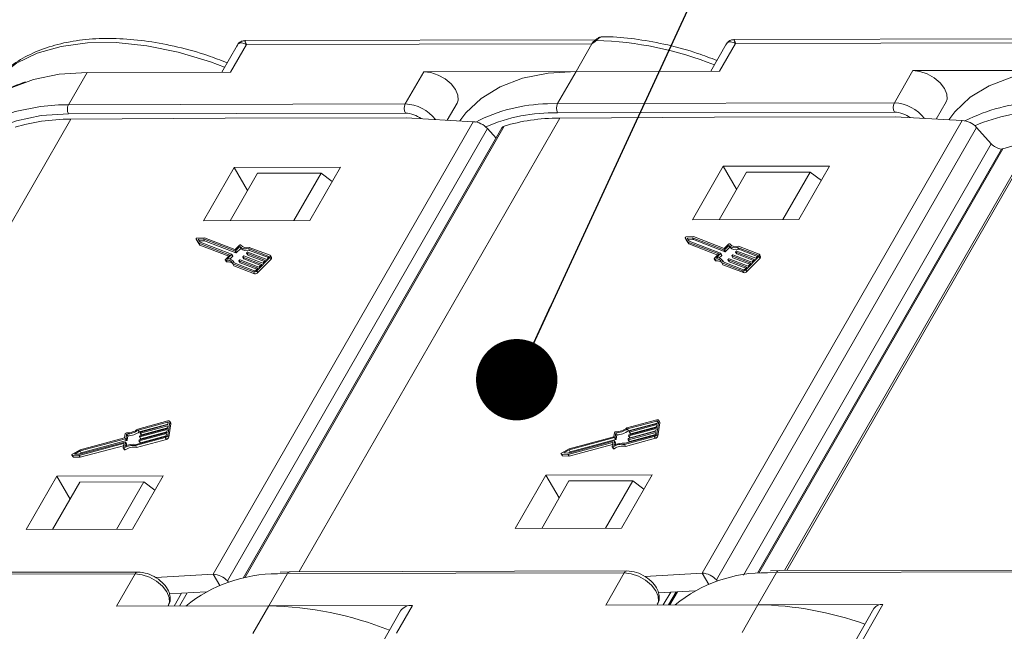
# Model space of a CAD drawing. Header units: millimetres. Extents: x 2628 to 3550, y -116 to 536.
# Tile 39 of 48: x 3162 to 3222, y 460 to 497. Entities that reach past the tile are written whole.
import ezdxf

# ---------------------------------------------------------------- set-up
doc = ezdxf.new("R2010")
doc.units = ezdxf.units.MM
doc.styles.get("Standard").update_dxf_attribs({"font": '仿宋_GB2312.ttf', "width": 0.8})
doc.dimstyles.new('ISO-25.1', dxfattribs={"dimtxt": 6, "dimasz": 5, "dimexe": 3.5, "dimexo": 0.625, "dimgap": 1.5, "dimtad": 1, "dimtoh": 1, "dimdsep": 46, "dimtxsty": 'Standard', "dimcen": 2.5, "dimadec": 0, "dimazin": 0, "dimtfac": 1, "dimtmove": 0, "dimatfit": 3, "dimfxl": 0, "dimarcsym": 0})

msp = doc.modelspace()

# ---------------------------------------------------------------- linework, layer by layer
at = {"color": 7, "linetype": 'Continuous', "lineweight": 15}
for p, q in [((3196.965, 496.205), (3175.439, 496.157)), ((3227.011, 496.271), (3205.485, 496.223)), ((3174.963, 495.867), (3174.018, 494.223)), ((3175.535, 495.923), (3174.559, 494.224)), ((3196.763, 495.97), (3175.535, 495.923)), ((3196.763, 495.97), (3195.787, 494.271)), ((3205.009, 495.934), (3204.064, 494.289)), ((3205.581, 495.989), (3204.605, 494.29)), ((3226.809, 496.036), (3205.581, 495.989)), ((3165.741, 494.204), (3174.559, 494.224)), ((3185.296, 492.268), (3186.435, 494.25)), ((3195.787, 494.271), (3186.435, 494.25)), ((3195.787, 494.271), (3194.648, 492.288)), ((3195.787, 494.271), (3204.605, 494.29)), ((3215.342, 492.334), (3216.481, 494.317)), ((3225.833, 494.337), (3216.481, 494.317)), ((3165.741, 494.204), (3164.602, 492.222)), ((3163.994, 492.208), (3164.602, 492.222)), ((3164.602, 492.222), (3185.296, 492.268)), ((3187.872, 491.269), (3188.478, 492.323)), ((3194.04, 492.275), (3194.648, 492.288)), ((3194.648, 492.288), (3215.342, 492.334)), ((3217.919, 491.335), (3218.524, 492.39)), ((3148.729, 463.456), (3164.746, 491.334)), ((3185.297, 491.702), (3164.603, 491.656)), ((3174.238, 491.395), (3164.746, 491.334)), ((3185.342, 491.419), (3174.238, 491.395)), ((3178.775, 463.523), (3194.792, 491.401)), ((3189.47, 491.174), (3185.342, 491.419)), ((3215.344, 491.769), (3194.649, 491.723)), ((3204.284, 491.461), (3194.792, 491.401)), ((3203.539, 463.432), (3219.516, 491.241)), ((3215.388, 491.486), (3204.284, 491.461)), ((3224.554, 491.367), (3208.595, 463.589)), ((3224.738, 491.452), (3208.73, 463.589)), ((3219.516, 491.241), (3215.388, 491.486)), ((3173.493, 463.366), (3189.47, 491.174)), ((3190.339, 490.762), (3174.363, 462.953)), ((3191.226, 490.791), (3175.327, 463.118)), ((3191.379, 490.905), (3175.427, 463.14)), ((3190.871, 490.172), (3190.339, 490.762)), ((3220.385, 490.828), (3204.409, 463.02)), ((3221.293, 489.822), (3220.385, 490.828)), ((3206.064, 463.316), (3221.293, 489.822)), ((3221.917, 489.496), (3206.936, 463.421)), ((3222.007, 489.517), (3207.018, 463.428)), ((3174.784, 488.37), (3172.896, 485.085)), ((3181.315, 488.384), (3174.784, 488.37)), ((3175.603, 486.957), (3174.784, 488.37)), ((3179.428, 485.099), (3181.315, 488.384)), ((3204.83, 488.436), (3202.942, 485.151)), ((3211.362, 488.451), (3204.83, 488.436)), ((3205.649, 487.024), (3204.83, 488.436)), ((3209.474, 485.166), (3211.362, 488.451)), ((3174.529, 485.088), (3176.205, 488.005)), ((3180.124, 488.014), (3176.205, 488.005)), ((3178.448, 485.097), (3180.124, 488.014)), ((3180.811, 487.506), (3180.124, 488.014)), ((3204.575, 485.155), (3206.251, 488.072)), ((3210.17, 488.08), (3206.251, 488.072)), ((3208.495, 485.164), (3210.17, 488.08)), ((3210.857, 487.573), (3210.17, 488.08)), ((3202.942, 485.151), (3209.474, 485.166)), ((3172.896, 485.085), (3179.428, 485.099)), ((3172.442, 483.966), (3172.508, 483.853)), ((3172.443, 483.965), (3172.612, 483.708)), ((3172.443, 483.965), (3172.508, 483.852)), ((3172.951, 484.048), (3172.505, 484.027)), ((3172.896, 483.975), (3172.568, 483.96)), ((3172.568, 483.96), (3172.693, 483.771)), ((3174.826, 483.232), (3172.896, 483.975)), ((3172.896, 483.975), (3172.962, 483.862)), ((3174.83, 483.325), (3172.951, 484.048)), ((3202.488, 484.032), (3202.554, 483.919)), ((3202.489, 484.031), (3202.659, 483.774)), ((3202.489, 484.031), (3202.554, 483.918)), ((3202.997, 484.114), (3202.551, 484.094)), ((3202.942, 484.041), (3202.614, 484.026)), ((3202.614, 484.026), (3202.739, 483.837)), ((3204.872, 483.299), (3202.942, 484.041)), ((3202.942, 484.041), (3203.008, 483.928)), ((3204.876, 483.392), (3202.997, 484.114)), ((3172.508, 483.853), (3172.508, 483.852)), ((3172.508, 483.852), (3172.678, 483.595)), ((3172.612, 483.708), (3174.507, 482.979)), ((3172.612, 483.708), (3172.678, 483.595)), ((3172.962, 483.862), (3172.643, 483.847)), ((3172.678, 483.595), (3174.444, 482.915)), ((3172.693, 483.771), (3174.623, 483.028)), ((3174.892, 483.119), (3172.962, 483.862)), ((3175.12, 483.506), (3174.859, 483.243)), ((3175.107, 483.582), (3174.863, 483.336)), ((3175.186, 483.393), (3174.925, 483.13)), ((3175.12, 483.506), (3175.186, 483.393)), ((3176.916, 482.898), (3175.666, 483.379)), ((3175.666, 483.379), (3175.731, 483.266)), ((3176.984, 482.966), (3175.713, 483.455)), ((3202.554, 483.919), (3202.554, 483.918)), ((3202.554, 483.918), (3202.724, 483.661)), ((3202.659, 483.774), (3204.554, 483.046)), ((3202.659, 483.774), (3202.724, 483.661)), ((3203.008, 483.928), (3202.689, 483.914)), ((3202.724, 483.661), (3204.49, 482.982)), ((3202.739, 483.837), (3204.669, 483.095)), ((3204.938, 483.186), (3203.008, 483.928)), ((3205.167, 483.573), (3204.905, 483.31)), ((3205.154, 483.648), (3204.909, 483.402)), ((3205.232, 483.46), (3204.971, 483.197)), ((3205.167, 483.573), (3205.232, 483.46)), ((3206.963, 482.965), (3205.712, 483.446)), ((3205.712, 483.446), (3205.778, 483.333)), ((3207.03, 483.033), (3205.76, 483.522)), ((3174.507, 482.979), (3174.246, 482.716)), ((3174.622, 483.005), (3174.361, 482.743)), ((3174.688, 482.892), (3174.521, 482.725)), ((3174.622, 483.005), (3174.688, 482.892)), ((3174.694, 482.911), (3174.628, 483.024)), ((3174.826, 483.232), (3174.892, 483.119)), ((3174.859, 483.243), (3174.925, 483.13)), ((3175.308, 482.861), (3175.374, 482.748)), ((3176.475, 482.41), (3175.314, 482.857)), ((3175.314, 482.857), (3175.379, 482.744)), ((3175.315, 482.88), (3175.348, 482.914)), ((3176.412, 482.347), (3175.379, 482.744)), ((3175.381, 482.925), (3176.543, 482.478)), ((3175.545, 483.099), (3175.611, 482.986)), ((3176.712, 482.648), (3175.55, 483.095)), ((3175.55, 483.095), (3175.616, 482.982)), ((3175.551, 483.118), (3175.585, 483.152)), ((3176.649, 482.585), (3175.616, 482.982)), ((3175.618, 483.163), (3176.779, 482.716)), ((3176.885, 482.823), (3175.731, 483.266)), ((3176.167, 482.012), (3176.979, 482.828)), ((3176.779, 482.716), (3176.915, 482.852)), ((3176.916, 482.898), (3176.929, 482.877)), ((3176.979, 482.828), (3177.044, 482.715)), ((3177.081, 482.828), (3177.015, 482.941)), ((3204.28, 482.745), (3204.345, 482.632)), ((3204.554, 483.046), (3204.292, 482.783)), ((3204.307, 482.734), (3204.373, 482.621)), ((3204.668, 483.072), (3204.407, 482.809)), ((3204.734, 482.959), (3204.568, 482.792)), ((3204.668, 483.072), (3204.734, 482.959)), ((3204.74, 482.978), (3204.675, 483.091)), ((3204.872, 483.299), (3204.938, 483.186)), ((3204.905, 483.31), (3204.971, 483.197)), ((3205.124, 482.709), (3205.158, 482.743)), ((3205.191, 482.754), (3206.352, 482.307)), ((3205.355, 482.928), (3205.42, 482.815)), ((3206.521, 482.477), (3205.36, 482.923)), ((3205.36, 482.923), (3205.425, 482.81)), ((3205.361, 482.947), (3205.395, 482.981)), ((3206.458, 482.413), (3205.425, 482.81)), ((3205.427, 482.991), (3206.589, 482.545)), ((3205.591, 483.166), (3205.657, 483.053)), ((3205.597, 483.185), (3205.631, 483.219)), ((3206.758, 482.715), (3205.597, 483.161)), ((3205.597, 483.161), (3205.662, 483.048)), ((3206.695, 482.651), (3205.662, 483.048)), ((3205.664, 483.229), (3206.826, 482.783)), ((3206.931, 482.889), (3205.778, 483.333)), ((3206.213, 482.078), (3207.025, 482.894)), ((3206.279, 481.965), (3207.09, 482.781)), ((3206.826, 482.783), (3206.961, 482.919)), ((3206.963, 482.965), (3206.975, 482.944)), ((3207.025, 482.894), (3207.09, 482.781)), ((3207.127, 482.895), (3207.061, 483.008)), ((3174.234, 482.678), (3174.299, 482.565)), ((3174.261, 482.668), (3174.327, 482.555)), ((3174.699, 482.435), (3175.969, 481.947)), ((3174.699, 482.435), (3174.764, 482.322)), ((3174.801, 482.49), (3174.757, 482.565)), ((3174.764, 482.322), (3176.035, 481.834)), ((3174.786, 482.496), (3176.037, 482.015)), ((3175.072, 482.623), (3175.137, 482.51)), ((3176.238, 482.172), (3175.077, 482.619)), ((3175.077, 482.619), (3175.142, 482.506)), ((3175.078, 482.642), (3175.112, 482.676)), ((3176.175, 482.109), (3175.142, 482.506)), ((3175.145, 482.687), (3176.306, 482.24)), ((3176.103, 482.036), (3176.238, 482.172)), ((3176.233, 481.899), (3177.044, 482.715)), ((3176.306, 482.24), (3176.475, 482.41)), ((3176.543, 482.478), (3176.712, 482.648)), ((3204.745, 482.502), (3206.016, 482.013)), ((3204.745, 482.502), (3204.811, 482.389)), ((3204.847, 482.557), (3204.804, 482.632)), ((3204.811, 482.389), (3206.081, 481.9)), ((3204.833, 482.562), (3206.083, 482.081)), ((3205.118, 482.69), (3205.183, 482.577)), ((3206.284, 482.239), (3205.123, 482.686)), ((3205.123, 482.686), (3205.189, 482.573)), ((3206.221, 482.175), (3205.189, 482.573)), ((3206.149, 482.103), (3206.284, 482.239)), ((3206.352, 482.307), (3206.521, 482.477)), ((3206.589, 482.545), (3206.758, 482.715)), ((3175.969, 481.947), (3176.035, 481.834)), ((3176.167, 482.012), (3176.233, 481.899)), ((3206.016, 482.013), (3206.081, 481.9)), ((3206.213, 482.078), (3206.279, 481.965)), ((3170.705, 472.783), (3168.869, 472.287)), ((3170.694, 472.715), (3168.887, 472.227)), ((3170.72, 472.591), (3168.953, 472.114)), ((3170.704, 472.49), (3169.026, 472.037)), ((3169.036, 472.105), (3170.715, 472.558)), ((3170.678, 472.32), (3170.704, 472.49)), ((3170.694, 472.715), (3170.729, 472.655)), ((3170.703, 471.904), (3170.828, 472.719)), ((3170.715, 472.558), (3170.735, 472.694)), ((3170.769, 471.791), (3170.893, 472.606)), ((3170.887, 472.645), (3170.822, 472.758)), ((3170.828, 472.719), (3170.893, 472.606)), ((3200.751, 472.85), (3198.915, 472.354)), ((3200.74, 472.782), (3198.933, 472.294)), ((3200.766, 472.658), (3198.999, 472.181)), ((3200.75, 472.557), (3199.072, 472.104)), ((3199.083, 472.172), (3200.761, 472.625)), ((3200.724, 472.387), (3200.75, 472.557)), ((3200.74, 472.782), (3200.776, 472.721)), ((3200.749, 471.971), (3200.874, 472.785)), ((3200.761, 472.625), (3200.782, 472.76)), ((3200.815, 471.858), (3200.94, 472.672)), ((3200.933, 472.712), (3200.868, 472.825)), ((3200.874, 472.785), (3200.94, 472.672)), ((3168.092, 472.004), (3168.051, 471.742)), ((3168.176, 471.978), (3168.136, 471.716)), ((3168.176, 471.978), (3168.242, 471.865)), ((3168.242, 471.865), (3168.202, 471.603)), ((3168.887, 472.227), (3168.953, 472.114)), ((3170.631, 472.015), (3168.953, 471.562)), ((3168.964, 471.63), (3170.642, 472.083)), ((3168.969, 471.81), (3168.974, 471.844)), ((3170.668, 472.253), (3168.99, 471.8)), ((3169, 471.868), (3170.678, 472.32)), ((3169.005, 472.048), (3169.011, 472.082)), ((3169.007, 472.041), (3169.072, 471.928)), ((3170.61, 471.879), (3169.019, 471.449)), ((3169.026, 472.037), (3169.092, 471.924)), ((3170.647, 472.116), (3169.055, 471.687)), ((3170.683, 472.354), (3169.092, 471.924)), ((3170.611, 471.879), (3170.631, 472.015)), ((3170.642, 472.083), (3170.668, 472.253)), ((3170.703, 471.904), (3170.769, 471.791)), ((3198.138, 472.071), (3198.098, 471.808)), ((3198.223, 472.045), (3198.182, 471.782)), ((3198.223, 472.045), (3198.288, 471.932)), ((3198.288, 471.932), (3198.248, 471.669)), ((3198.798, 471.412), (3200.605, 471.9)), ((3198.933, 472.294), (3198.999, 472.181)), ((3200.678, 472.082), (3198.999, 471.629)), ((3199.01, 471.697), (3200.688, 472.15)), ((3199.015, 471.877), (3199.02, 471.911)), ((3199.016, 471.87), (3199.082, 471.757)), ((3200.714, 472.319), (3199.036, 471.866)), ((3199.036, 471.866), (3199.101, 471.753)), ((3199.046, 471.934), (3200.724, 472.387)), ((3199.052, 472.115), (3199.057, 472.148)), ((3199.053, 472.108), (3199.118, 471.995)), ((3200.657, 471.945), (3199.065, 471.516)), ((3199.072, 472.104), (3199.138, 471.991)), ((3200.693, 472.183), (3199.101, 471.753)), ((3200.729, 472.42), (3199.138, 471.991)), ((3200.657, 471.946), (3200.678, 472.082)), ((3200.688, 472.15), (3200.714, 472.319)), ((3200.749, 471.971), (3200.815, 471.858)), ((3165.261, 470.663), (3167.976, 471.396)), ((3165.29, 470.736), (3168.079, 471.489)), ((3168.051, 471.742), (3165.313, 471.003)), ((3168.11, 471.693), (3165.321, 470.94)), ((3165.326, 470.55), (3167.978, 471.266)), ((3168.176, 471.58), (3165.387, 470.827)), ((3167.997, 471.385), (3167.959, 471.14)), ((3167.976, 471.396), (3167.994, 471.366)), ((3168.1, 471.478), (3168.06, 471.216)), ((3168.164, 471.372), (3168.099, 471.485)), ((3168.1, 471.478), (3168.165, 471.365)), ((3168.11, 471.693), (3168.176, 471.58)), ((3168.136, 471.716), (3168.202, 471.603)), ((3168.165, 471.365), (3168.149, 471.259)), ((3168.713, 471.27), (3170.549, 471.765)), ((3168.713, 471.27), (3168.778, 471.157)), ((3168.752, 471.345), (3170.559, 471.833)), ((3168.778, 471.157), (3170.614, 471.652)), ((3168.933, 471.573), (3168.938, 471.607)), ((3168.934, 471.566), (3168.999, 471.453)), ((3168.953, 471.562), (3169.019, 471.449)), ((3168.97, 471.804), (3169.036, 471.691)), ((3168.99, 471.8), (3169.055, 471.687)), ((3170.549, 471.765), (3170.614, 471.652)), ((3195.307, 470.73), (3198.022, 471.463)), ((3195.336, 470.803), (3198.125, 471.556)), ((3198.098, 471.808), (3195.359, 471.069)), ((3198.157, 471.759), (3195.367, 471.006)), ((3195.373, 470.617), (3198.025, 471.333)), ((3198.222, 471.646), (3195.433, 470.893)), ((3198.043, 471.452), (3198.005, 471.206)), ((3198.022, 471.463), (3198.04, 471.432)), ((3198.146, 471.545), (3198.106, 471.283)), ((3198.21, 471.438), (3198.145, 471.551)), ((3198.146, 471.545), (3198.211, 471.432)), ((3198.157, 471.759), (3198.222, 471.646)), ((3198.182, 471.782), (3198.248, 471.669)), ((3198.211, 471.432), (3198.195, 471.325)), ((3198.759, 471.336), (3200.595, 471.832)), ((3198.759, 471.336), (3198.824, 471.223)), ((3198.824, 471.223), (3200.66, 471.719)), ((3198.979, 471.64), (3198.984, 471.673)), ((3198.98, 471.633), (3199.045, 471.52)), ((3198.999, 471.629), (3199.065, 471.516)), ((3200.595, 471.832), (3200.66, 471.719)), ((3164.816, 470.692), (3164.882, 470.579)), ((3164.838, 470.682), (3165.261, 470.663)), ((3164.838, 470.682), (3164.903, 470.569)), ((3165.313, 471.003), (3164.847, 470.744)), ((3165.321, 470.94), (3164.979, 470.75)), ((3164.979, 470.75), (3165.29, 470.736)), ((3165.387, 470.827), (3165.228, 470.739)), ((3165.261, 470.663), (3165.326, 470.55)), ((3165.321, 470.94), (3165.387, 470.827)), ((3167.961, 471.127), (3168.027, 471.014)), ((3168.021, 471.127), (3168.086, 471.014)), ((3194.862, 470.759), (3194.928, 470.646)), ((3194.884, 470.748), (3195.307, 470.73)), ((3194.884, 470.748), (3194.949, 470.635)), ((3195.359, 471.069), (3194.893, 470.811)), ((3194.949, 470.635), (3195.373, 470.617)), ((3195.367, 471.006), (3195.025, 470.816)), ((3195.025, 470.816), (3195.336, 470.803)), ((3195.433, 470.893), (3195.275, 470.805)), ((3195.307, 470.73), (3195.373, 470.617)), ((3195.367, 471.006), (3195.433, 470.893)), ((3198.007, 471.193), (3198.073, 471.08)), ((3198.067, 471.194), (3198.132, 471.081)), ((3164.903, 470.569), (3165.326, 470.55)), ((3193.929, 469.463), (3192.042, 466.178)), ((3200.461, 469.478), (3193.929, 469.463)), ((3194.749, 468.051), (3193.929, 469.463)), ((3198.574, 466.193), (3200.461, 469.478)), ((3163.883, 469.397), (3161.996, 466.112)), ((3165.305, 469.032), (3163.629, 466.115)), ((3170.415, 469.411), (3163.883, 469.397)), ((3164.703, 467.984), (3163.883, 469.397)), ((3169.224, 469.041), (3165.305, 469.032)), ((3169.224, 469.041), (3167.548, 466.124)), ((3168.528, 466.126), (3170.415, 469.411)), ((3169.91, 468.533), (3169.224, 469.041)), ((3195.351, 469.099), (3193.675, 466.182)), ((3199.27, 469.107), (3195.351, 469.099)), ((3199.27, 469.107), (3197.594, 466.191)), ((3199.957, 468.6), (3199.27, 469.107)), ((3161.996, 466.112), (3168.528, 466.126)), ((3192.042, 466.178), (3198.574, 466.193)), ((3148.007, 463.337), (3168.701, 463.383)), ((3168.864, 463.501), (3148.17, 463.455)), ((3168.701, 463.383), (3167.562, 461.401)), ((3176.915, 461.422), (3178.053, 463.404)), ((3177.445, 463.39), (3178.053, 463.404)), ((3178.216, 463.522), (3177.615, 463.502)), ((3178.053, 463.404), (3198.748, 463.45)), ((3198.911, 463.567), (3178.216, 463.522)), ((3198.748, 463.45), (3197.609, 461.468)), ((3200.018, 463.222), (3203.539, 463.432)), ((3203.539, 463.432), (3203.938, 462.744)), ((3208.1, 463.471), (3206.961, 461.488)), ((3208.1, 463.471), (3207.555, 463.459)), ((3208.263, 463.588), (3207.727, 463.571)), ((3237.363, 463.535), (3208.1, 463.471)), ((3237.526, 463.653), (3208.263, 463.588)), ((3169.972, 463.155), (3173.493, 463.366)), ((3173.493, 463.366), (3173.892, 462.678)), ((3174.363, 462.953), (3174.434, 462.874)), ((3204.409, 463.02), (3204.48, 462.941)), ((3173.062, 462.287), (3170.796, 462.152)), ((3171.102, 461.409), (3171.555, 462.197)), ((3171.427, 461.41), (3171.891, 462.217)), ((3203.108, 462.354), (3200.842, 462.219)), ((3201.148, 461.475), (3201.601, 462.264)), ((3201.473, 461.476), (3201.937, 462.284)), ((3201.551, 461.476), (3202.018, 462.289)), ((3176.915, 461.422), (3167.562, 461.401)), ((3170.717, 461.408), (3170.744, 461.456)), ((3175.938, 459.723), (3176.915, 461.422)), ((3176.915, 461.422), (3185.732, 461.441)), ((3185.001, 461.108), (3183.865, 459.132)), ((3184.756, 459.742), (3185.732, 461.441)), ((3206.961, 461.488), (3197.609, 461.468)), ((3200.763, 461.475), (3200.791, 461.523)), ((3205.985, 459.789), (3206.961, 461.488)), ((3206.961, 461.488), (3214.637, 461.505)), ((3214.089, 461.256), (3210.184, 454.459)), ((3214.637, 461.505), (3210.733, 454.709))]:
    msp.add_line(p, q, dxfattribs=at)
at = {"color": 7, "linetype": 'Continuous', "lineweight": 15, "flags": 128}
for points in [[(3174.193, 494.528), (3173.325, 494.848), (3171.349, 495.443), (3169.408, 495.842), (3167.537, 496.038), (3165.772, 496.026), (3164.144, 495.808), (3162.683, 495.387), (3161.417, 494.771), (3160.367, 493.972)], [(3196.963, 496.184), (3196.964, 496.185), (3196.971, 496.188), (3196.979, 496.189), (3196.99, 496.188), (3197.002, 496.183), (3197.016, 496.177), (3197.031, 496.168)], [(3186.435, 494.25), (3186.863, 494.198), (3187.312, 494.043), (3187.741, 493.801), (3188.108, 493.495), (3188.379, 493.154), (3188.528, 492.809), (3188.541, 492.494), (3188.478, 492.323)], [(3188.644, 491.223), (3189.013, 491.718), (3189.954, 492.611), (3191.125, 493.324), (3192.506, 493.844), (3194.069, 494.162), (3195.787, 494.271)], [(3216.481, 494.317), (3216.909, 494.264), (3217.359, 494.11), (3217.787, 493.868), (3218.154, 493.562), (3218.425, 493.22), (3218.574, 492.876), (3218.587, 492.56), (3218.524, 492.39)], [(3225.833, 494.337), (3224.116, 494.228), (3222.552, 493.91), (3221.172, 493.39), (3220, 492.677), (3219.06, 491.785), (3218.691, 491.29)], [(3158.424, 490.875), (3158.967, 491.651), (3159.908, 492.544), (3161.079, 493.257), (3162.46, 493.777), (3164.023, 494.095), (3165.741, 494.204)], [(3156.553, 486.342), (3156.705, 487.415), (3157.136, 488.614), (3157.828, 489.669), (3158.769, 490.562), (3159.94, 491.275), (3161.321, 491.795), (3162.884, 492.113), (3163.994, 492.208)], [(3164.603, 491.656), (3162.928, 491.55), (3161.404, 491.24), (3160.058, 490.733), (3158.916, 490.038), (3157.999, 489.167), (3157.324, 488.138), (3156.904, 486.969), (3156.78, 486.231)], [(3223.739, 489.948), (3223.027, 489.816), (3222.007, 489.517)], [(3172.505, 484.027), (3172.492, 484.025), (3172.478, 484.02), (3172.465, 484.013), (3172.454, 484.004), (3172.446, 483.993), (3172.441, 483.983), (3172.44, 483.973), (3172.443, 483.965)], [(3202.551, 484.094), (3202.538, 484.092), (3202.525, 484.087), (3202.512, 484.079), (3202.501, 484.07), (3202.492, 484.06), (3202.487, 484.049), (3202.486, 484.04), (3202.489, 484.031)], [(3175.184, 483.595), (3175.179, 483.601), (3175.171, 483.604), (3175.162, 483.606), (3175.151, 483.605), (3175.139, 483.602), (3175.128, 483.597), (3175.117, 483.59), (3175.107, 483.582)], [(3205.23, 483.661), (3205.225, 483.667), (3205.217, 483.671), (3205.208, 483.672), (3205.197, 483.671), (3205.185, 483.668), (3205.174, 483.663), (3205.163, 483.657), (3205.154, 483.648)], [(3174.623, 483.028), (3174.626, 483.027), (3174.628, 483.025), (3174.629, 483.022), (3174.63, 483.019), (3174.629, 483.016), (3174.628, 483.012), (3174.625, 483.009), (3174.622, 483.005)], [(3175.314, 482.857), (3175.311, 482.858), (3175.309, 482.861), (3175.308, 482.863), (3175.307, 482.866), (3175.308, 482.87), (3175.309, 482.873), (3175.312, 482.877), (3175.315, 482.88)], [(3175.55, 483.095), (3175.548, 483.096), (3175.546, 483.098), (3175.544, 483.101), (3175.544, 483.104), (3175.545, 483.108), (3175.546, 483.111), (3175.548, 483.115), (3175.551, 483.118)], [(3176.915, 482.852), (3176.921, 482.859), (3176.925, 482.866), (3176.928, 482.873), (3176.929, 482.88), (3176.929, 482.886), (3176.926, 482.891), (3176.922, 482.895), (3176.916, 482.898)], [(3176.979, 482.828), (3176.997, 482.848), (3177.01, 482.869), (3177.019, 482.89), (3177.022, 482.91), (3177.02, 482.929), (3177.013, 482.945), (3177.001, 482.957), (3176.984, 482.966)], [(3204.292, 482.783), (3204.285, 482.774), (3204.28, 482.765), (3204.278, 482.756), (3204.278, 482.748), (3204.282, 482.742), (3204.288, 482.737), (3204.297, 482.734), (3204.307, 482.734)], [(3204.669, 483.095), (3204.672, 483.093), (3204.674, 483.091), (3204.675, 483.089), (3204.676, 483.086), (3204.675, 483.082), (3204.674, 483.079), (3204.671, 483.075), (3204.668, 483.072)], [(3205.36, 482.923), (3205.357, 482.925), (3205.355, 482.927), (3205.354, 482.93), (3205.353, 482.933), (3205.354, 482.936), (3205.355, 482.94), (3205.358, 482.943), (3205.361, 482.947)], [(3205.597, 483.161), (3205.594, 483.163), (3205.592, 483.165), (3205.591, 483.168), (3205.59, 483.171), (3205.591, 483.174), (3205.592, 483.178), (3205.594, 483.181), (3205.597, 483.185)], [(3206.961, 482.919), (3206.967, 482.926), (3206.971, 482.933), (3206.974, 482.94), (3206.975, 482.946), (3206.975, 482.952), (3206.972, 482.958), (3206.968, 482.962), (3206.963, 482.965)], [(3207.025, 482.894), (3207.043, 482.915), (3207.056, 482.936), (3207.065, 482.957), (3207.068, 482.977), (3207.067, 482.995), (3207.059, 483.011), (3207.047, 483.024), (3207.03, 483.033)], [(3174.246, 482.716), (3174.238, 482.707), (3174.233, 482.698), (3174.231, 482.689), (3174.232, 482.681), (3174.236, 482.675), (3174.242, 482.67), (3174.251, 482.668), (3174.261, 482.668)], [(3175.077, 482.619), (3175.074, 482.62), (3175.072, 482.623), (3175.071, 482.625), (3175.071, 482.628), (3175.071, 482.632), (3175.073, 482.635), (3175.075, 482.639), (3175.078, 482.642)], [(3205.123, 482.686), (3205.12, 482.687), (3205.118, 482.689), (3205.117, 482.692), (3205.117, 482.695), (3205.117, 482.698), (3205.119, 482.702), (3205.121, 482.705), (3205.124, 482.709)], [(3170.735, 472.694), (3170.735, 472.7), (3170.734, 472.706), (3170.73, 472.71), (3170.725, 472.714), (3170.719, 472.716), (3170.712, 472.717), (3170.703, 472.717), (3170.694, 472.715)], [(3170.828, 472.719), (3170.828, 472.738), (3170.823, 472.755), (3170.813, 472.769), (3170.798, 472.78), (3170.779, 472.787), (3170.757, 472.79), (3170.731, 472.788), (3170.705, 472.783)], [(3200.782, 472.76), (3200.782, 472.767), (3200.78, 472.772), (3200.777, 472.777), (3200.772, 472.781), (3200.765, 472.783), (3200.758, 472.784), (3200.749, 472.784), (3200.74, 472.782)], [(3200.874, 472.785), (3200.874, 472.804), (3200.87, 472.821), (3200.859, 472.836), (3200.844, 472.846), (3200.825, 472.853), (3200.803, 472.856), (3200.778, 472.855), (3200.751, 472.85)], [(3169.026, 472.037), (3169.022, 472.036), (3169.017, 472.036), (3169.014, 472.037), (3169.01, 472.038), (3169.008, 472.04), (3169.006, 472.042), (3169.005, 472.045), (3169.005, 472.048)], [(3199.036, 471.866), (3199.031, 471.865), (3199.027, 471.865), (3199.023, 471.866), (3199.02, 471.867), (3199.018, 471.869), (3199.016, 471.871), (3199.015, 471.874), (3199.015, 471.877)], [(3199.072, 472.104), (3199.068, 472.103), (3199.064, 472.103), (3199.06, 472.103), (3199.057, 472.104), (3199.054, 472.106), (3199.052, 472.108), (3199.052, 472.111), (3199.052, 472.115)], [(3167.976, 471.396), (3167.981, 471.397), (3167.985, 471.397), (3167.989, 471.397), (3167.992, 471.396), (3167.994, 471.394), (3167.996, 471.391), (3167.997, 471.389), (3167.997, 471.385)], [(3168.079, 471.489), (3168.084, 471.49), (3168.088, 471.49), (3168.092, 471.49), (3168.095, 471.488), (3168.097, 471.487), (3168.099, 471.484), (3168.1, 471.481), (3168.1, 471.478)], [(3168.953, 471.562), (3168.949, 471.561), (3168.945, 471.561), (3168.941, 471.562), (3168.938, 471.563), (3168.935, 471.565), (3168.933, 471.567), (3168.933, 471.57), (3168.933, 471.573)], [(3168.99, 471.8), (3168.985, 471.799), (3168.981, 471.799), (3168.977, 471.799), (3168.974, 471.8), (3168.972, 471.802), (3168.97, 471.804), (3168.969, 471.807), (3168.969, 471.81)], [(3198.022, 471.463), (3198.027, 471.464), (3198.031, 471.464), (3198.035, 471.463), (3198.038, 471.462), (3198.04, 471.46), (3198.042, 471.458), (3198.043, 471.455), (3198.043, 471.452)], [(3198.125, 471.556), (3198.13, 471.556), (3198.134, 471.557), (3198.138, 471.556), (3198.141, 471.555), (3198.143, 471.553), (3198.145, 471.551), (3198.146, 471.548), (3198.146, 471.545)], [(3198.999, 471.629), (3198.995, 471.628), (3198.991, 471.628), (3198.987, 471.628), (3198.984, 471.629), (3198.981, 471.631), (3198.98, 471.633), (3198.979, 471.636), (3198.979, 471.64)], [(3164.847, 470.744), (3164.835, 470.736), (3164.825, 470.726), (3164.818, 470.716), (3164.814, 470.705), (3164.815, 470.696), (3164.819, 470.689), (3164.827, 470.684), (3164.838, 470.682)], [(3167.959, 471.14), (3167.959, 471.132), (3167.962, 471.125), (3167.968, 471.12), (3167.976, 471.117), (3167.986, 471.116), (3167.997, 471.118), (3168.009, 471.121), (3168.021, 471.127)], [(3168.027, 471.014), (3168.028, 471.012), (3168.034, 471.007), (3168.042, 471.004), (3168.052, 471.003), (3168.063, 471.005), (3168.075, 471.008), (3168.086, 471.014)], [(3194.893, 470.811), (3194.881, 470.802), (3194.871, 470.793), (3194.864, 470.782), (3194.86, 470.772), (3194.861, 470.763), (3194.865, 470.755), (3194.873, 470.75), (3194.884, 470.748)], [(3198.005, 471.206), (3198.005, 471.198), (3198.009, 471.192), (3198.014, 471.187), (3198.022, 471.184), (3198.032, 471.183), (3198.044, 471.184), (3198.055, 471.188), (3198.067, 471.194)], [(3198.073, 471.08), (3198.074, 471.079), (3198.08, 471.074), (3198.088, 471.071), (3198.098, 471.07), (3198.109, 471.071), (3198.121, 471.075), (3198.132, 471.081)], [(3168.701, 463.383), (3169.129, 463.331), (3169.579, 463.176), (3170.007, 462.935), (3170.374, 462.629), (3170.645, 462.287), (3170.794, 461.942), (3170.807, 461.627), (3170.744, 461.456)], [(3198.748, 463.45), (3199.175, 463.397), (3199.625, 463.243), (3200.053, 463.001), (3200.42, 462.695), (3200.691, 462.354), (3200.84, 462.009), (3200.853, 461.693), (3200.791, 461.523)]]:
    msp.add_lwpolyline(points, dxfattribs=at)
at = {"color": 7, "linetype": 'Continuous', "lineweight": 15}
for centre, radius, start, end in [((3197.255, 495.699), 0.562, 129.37289, 151.17587), ((3196.463, 475.109), 21.067, 68.21177, 88.45583), ((3164.126, 486.773), 7.182, 107.46971, 133.33122), ((3165.148, 491.94), 0.615, 152.72975, 207.51879), ((3185.843, 491.986), 0.615, 152.72975, 207.51879), ((3185.184, 489.788), 2.482, 37.87893, 87.4197), ((3194.204, 482.364), 9.911, 90.95082, 117.47001), ((3195.195, 492.007), 0.615, 152.72975, 207.51879), ((3215.889, 492.053), 0.615, 152.72975, 207.51879), ((3215.231, 489.855), 2.482, 37.87893, 87.4197), ((3224.251, 482.431), 9.911, 90.95082, 117.47001), ((3185.212, 489.86), 1.844, 54.6229, 87.34953), ((3194.43, 481.11), 10.615, 88.81379, 113.2683), ((3215.258, 489.927), 1.844, 54.6229, 87.34953), ((3219.454, 489.988), 1.254, 42.05697, 87.19166), ((3224.476, 481.177), 10.615, 88.81379, 113.2683), ((3189.408, 489.922), 1.254, 42.05697, 87.19166), ((3222.054, 490.519), 1.033, 222.47829, 262.34619), ((3221.868, 489.905), 0.412, 276.83318, 289.73878), ((3174.837, 483.359), 0.0349, 258.43238, 317.99567), ((3175.501, 483.909), 0.555, 226.6309, 287.23953), ((3175.546, 483.895), 0.471, 219.63409, 290.80727), ((3175.567, 483.796), 0.555, 226.6309, 287.23953), ((3204.883, 483.426), 0.0349, 258.43238, 317.99567), ((3205.548, 483.976), 0.555, 226.6309, 287.23953), ((3205.592, 483.962), 0.471, 219.63409, 290.80727), ((3205.613, 483.863), 0.555, 226.6309, 287.23953), ((3174.417, 482.349), 0.398, 21.65808, 98.11381), ((3174.678, 482.906), 0.0168, 305.96135, 18.57309), ((3174.833, 483.267), 0.0349, 258.43238, 317.99567), ((3174.899, 483.154), 0.0349, 258.43238, 317.99567), ((3175.374, 482.891), 0.0349, 78.43238, 137.99567), ((3175.382, 482.753), 0.00967, 210.96105, 251.19225), ((3175.611, 483.129), 0.0349, 78.43238, 137.99567), ((3175.619, 482.991), 0.00967, 210.96105, 251.19225), ((3176.985, 482.796), 0.101, 305.96135, 18.57309), ((3204.399, 482.378), 0.367, 19.64525, 104.44088), ((3204.463, 482.415), 0.398, 21.65808, 98.11381), ((3204.724, 482.972), 0.0168, 305.96135, 18.57309), ((3204.879, 483.333), 0.0349, 258.43238, 317.99567), ((3204.945, 483.22), 0.0349, 258.43238, 317.99567), ((3205.184, 482.719), 0.0349, 78.43238, 137.99567), ((3205.42, 482.957), 0.0349, 78.43238, 137.99567), ((3205.429, 482.82), 0.00967, 210.96105, 251.19225), ((3205.657, 483.195), 0.0349, 78.43238, 137.99567), ((3205.665, 483.058), 0.00967, 210.96105, 251.19225), ((3207.031, 482.863), 0.101, 305.96135, 18.57309), ((3174.353, 482.312), 0.367, 19.64525, 104.44088), ((3174.321, 482.581), 0.027, 216.39343, 282.28072), ((3174.401, 482.107), 0.454, 49.695, 99.42012), ((3175.138, 482.653), 0.0349, 78.43238, 137.99567), ((3175.146, 482.515), 0.00967, 210.96105, 251.19225), ((3204.367, 482.648), 0.027, 216.39343, 282.28072), ((3204.447, 482.173), 0.454, 49.695, 99.42012), ((3205.192, 482.582), 0.00967, 210.96105, 251.19225), ((3176.011, 482.152), 0.209, 258.43238, 317.99567), ((3176.077, 482.039), 0.209, 258.43238, 317.99567), ((3176.051, 482.083), 0.0698, 258.43238, 317.99567), ((3206.058, 482.218), 0.209, 258.43238, 317.99567), ((3206.123, 482.105), 0.209, 258.43238, 317.99567), ((3206.097, 482.15), 0.0698, 258.43238, 317.99567), ((3170.837, 472.617), 0.058, 349.05629, 29.28749), ((3200.883, 472.683), 0.058, 349.05629, 29.28749), ((3168.159, 471.981), 0.0716, 87.51037, 161.2122), ((3168.187, 473.158), 1.106, 268.74095, 308.05283), ((3168.122, 473.27), 1.293, 272.39546, 306.27472), ((3168.188, 473.157), 1.293, 272.39546, 306.27472), ((3169.007, 471.833), 0.0349, 102.25287, 161.81616), ((3169.044, 472.071), 0.0349, 102.25287, 161.81616), ((3169.085, 471.94), 0.0168, 221.67545, 294.28719), ((3170.504, 471.97), 0.209, 282.25287, 341.81616), ((3170.544, 471.901), 0.0698, 282.25287, 341.81616), ((3198.206, 472.048), 0.0716, 87.51037, 161.2122), ((3198.233, 473.225), 1.106, 268.74095, 308.05283), ((3198.169, 473.336), 1.293, 272.39546, 306.27472), ((3198.234, 473.223), 1.293, 272.39546, 306.27472), ((3199.054, 471.9), 0.0349, 102.25287, 161.81616), ((3199.09, 472.138), 0.0349, 102.25287, 161.81616), ((3199.131, 472.006), 0.0168, 221.67545, 294.28719), ((3200.55, 472.036), 0.209, 282.25287, 341.81616), ((3200.59, 471.968), 0.0698, 282.25287, 341.81616), ((3200.616, 471.923), 0.209, 282.25287, 341.81616), ((3168.545, 470.334), 0.95, 79.81332, 123.45695), ((3168.589, 470.297), 1.061, 81.19133, 119.96516), ((3168.103, 471.727), 0.0349, 282.25287, 341.81616), ((3168.156, 471.367), 0.00967, 349.05629, 29.28749), ((3168.169, 471.614), 0.0349, 282.25287, 341.81616), ((3168.971, 471.596), 0.0349, 102.25287, 161.81616), ((3169.012, 471.465), 0.0168, 221.67545, 294.28719), ((3169.048, 471.702), 0.0168, 221.67545, 294.28719), ((3170.57, 471.857), 0.209, 282.25287, 341.81616), ((3198.591, 470.401), 0.95, 79.81332, 123.45695), ((3198.636, 470.363), 1.061, 81.19133, 119.96516), ((3198.656, 470.288), 0.95, 79.81332, 123.45695), ((3198.149, 471.793), 0.0349, 282.25287, 341.81616), ((3198.202, 471.434), 0.00967, 349.05629, 29.28749), ((3198.215, 471.68), 0.0349, 282.25287, 341.81616), ((3199.017, 471.663), 0.0349, 102.25287, 161.81616), ((3199.058, 471.531), 0.0168, 221.67545, 294.28719), ((3199.094, 471.769), 0.0168, 221.67545, 294.28719), ((3168.61, 470.221), 0.95, 79.81332, 123.45695), ((3194.948, 470.659), 0.0239, 214.01795, 273.54147), ((3164.902, 470.593), 0.0239, 214.01795, 273.54147), ((3168.885, 463.301), 0.201, 95.82496, 155.74117), ((3177.421, 454.472), 8.918, 89.84753, 128.92056), ((3178.237, 463.321), 0.201, 95.81715, 155.74185), ((3198.931, 463.367), 0.201, 95.82496, 155.74117), ((3207.406, 454.73), 8.73, 89.02037, 129.3941), ((3203.478, 462.18), 1.254, 42.05697, 87.19166), ((3208.283, 463.388), 0.201, 95.81715, 155.74185), ((3173.432, 462.113), 1.254, 42.05697, 87.19166), ((3176.542, 440.522), 20.904, 68.15444, 88.97894), ((3185.643, 460.669), 0.778, 83.3631, 145.57499), ((3206.627, 440.953), 20.538, 70.34279, 89.07012), ((3214.568, 460.929), 0.58, 83.16144, 145.77664)]:
    msp.add_arc(centre, radius, start, end, dxfattribs=at)
for centre, major_axis, start_param, end_param in [((3171.105, 480.374), (-13.489, 7.674), 5.495429, 5.789956), ((3201.152, 480.44), (-13.489, 7.674), 5.495429, 5.789956), ((3191.782, 490.474), (-0.556, 0.316), 5.789956, 6.280746)]:
    msp.add_ellipse(centre, major_axis=major_axis, ratio=0.580164, start_param=start_param, end_param=end_param, dxfattribs=at)
for points, knots in [([(3174.349, 494.8), (3173.951, 494.954), (3172.939, 495.345), (3171.308, 495.789), (3169.494, 496.143), (3167.733, 496.309), (3166.055, 496.291), (3164.485, 496.085), (3163.048, 495.69), (3161.778, 495.106), (3160.95, 494.547), (3160.563, 494.18), (3160.488, 494.109)], [0, 0, 0, 0, 0.072966, 0.185239, 0.297688, 0.410358, 0.523266, 0.636365, 0.749401, 0.861896, 0.973199, 1, 1, 1, 1]), ([(3175.44, 496.15), (3175.372, 496.146), (3175.221, 496.136), (3175.035, 495.996), (3174.972, 495.875), (3174.946, 495.826)], [0, 0, 0, 0, 0.327834, 0.726656, 1, 1, 1, 1]), ([(3175.535, 495.923), (3175.534, 495.924), (3175.534, 495.925), (3175.532, 495.929), (3175.53, 495.934), (3175.526, 495.944), (3175.52, 495.958), (3175.514, 495.974), (3175.503, 496), (3175.486, 496.042), (3175.457, 496.116), (3175.443, 496.154), (3175.439, 496.157), (3175.439, 496.157)], [0, 0, 0, 0, 0.00774, 0.010087, 0.026267, 0.044623, 0.07584, 0.129047, 0.163143, 0.279497, 0.487705, 0.920431, 1, 1, 1, 1]), ([(3197.031, 496.168), (3197.016, 496.156), (3196.932, 496.087), (3196.84, 496.024), (3196.764, 495.971), (3196.763, 495.97)], [0, 0, 0, 0, 0.1753698, 0.9879129, 1, 1, 1, 1]), ([(3196.962, 496.186), (3196.942, 496.168), (3196.92, 496.149), (3196.896, 496.131), (3196.896, 496.131)], [0, 0, 0, 0, 0.9700751, 1, 1, 1, 1]), ([(3197.43, 496.39), (3197.393, 496.392), (3197.293, 496.398), (3197.136, 496.321), (3197.026, 496.236), (3196.962, 496.183), (3196.957, 496.179)], [0, 0, 0, 0, 0.210793, 0.570573, 0.968108, 1, 1, 1, 1]), ([(3197.437, 496.396), (3197.391, 496.393), (3197.293, 496.387), (3197.157, 496.292), (3197.066, 496.202), (3197.031, 496.168)], [0, 0, 0, 0, 0.345376, 0.747978, 1, 1, 1, 1]), ([(3204.439, 494.942), (3204.044, 495.093), (3203.036, 495.48), (3201.41, 495.917), (3199.599, 496.26), (3198.278, 496.389), (3197.576, 496.396), (3197.437, 496.397)], [0, 0, 0, 0, 0.165121, 0.421772, 0.67883, 0.936396, 1, 1, 1, 1]), ([(3205.581, 495.989), (3205.58, 495.99), (3205.574, 495.993), (3205.555, 496.002), (3205.532, 496.012), (3205.46, 496.042), (3205.353, 496.077), (3205.23, 496.088), (3205.134, 496.064), (3205.054, 496.011), (3205.012, 495.935), (3204.989, 495.894)], [0, 0, 0, 0, 0.0050763, 0.0203242, 0.070651, 0.0888897, 0.2920738, 0.5005507, 0.6534347, 0.809647, 1, 1, 1, 1]), ([(3205.486, 496.217), (3205.418, 496.212), (3205.267, 496.202), (3205.082, 496.062), (3205.018, 495.942), (3204.992, 495.893)], [0, 0, 0, 0, 0.327834, 0.726656, 1, 1, 1, 1]), ([(3205.581, 495.989), (3205.581, 495.991), (3205.58, 495.992), (3205.578, 495.996), (3205.576, 496.001), (3205.572, 496.01), (3205.566, 496.024), (3205.56, 496.04), (3205.549, 496.066), (3205.532, 496.109), (3205.504, 496.182), (3205.489, 496.221), (3205.486, 496.223), (3205.485, 496.223)], [0, 0, 0, 0, 0.00774, 0.010087, 0.026267, 0.044623, 0.07584, 0.129047, 0.163143, 0.279497, 0.487705, 0.920431, 1, 1, 1, 1]), ([(3175.535, 495.923), (3175.534, 495.923), (3175.528, 495.926), (3175.509, 495.935), (3175.486, 495.945), (3175.414, 495.976), (3175.307, 496.011), (3175.184, 496.022), (3175.088, 495.997), (3175.008, 495.944), (3174.966, 495.869), (3174.943, 495.827)], [0, 0, 0, 0, 0.005076, 0.020324, 0.070651, 0.08889, 0.292074, 0.500551, 0.653435, 0.809647, 1, 1, 1, 1]), ([(3170.731, 461.466), (3170.761, 461.513), (3170.856, 461.661), (3170.868, 461.979), (3170.755, 462.373), (3170.468, 462.786), (3170.013, 463.161), (3169.441, 463.443), (3169.059, 463.481), (3168.864, 463.501)], [0, 0, 0, 0, 0.057117, 0.18263, 0.315367, 0.473253, 0.646312, 0.819023, 1, 1, 1, 1]), ([(3200.778, 461.533), (3200.807, 461.579), (3200.903, 461.727), (3200.914, 462.045), (3200.801, 462.44), (3200.514, 462.853), (3200.059, 463.228), (3199.487, 463.509), (3199.106, 463.548), (3198.911, 463.567)], [0, 0, 0, 0, 0.0571168, 0.1826303, 0.3153673, 0.4732533, 0.6463115, 0.8190228, 1, 1, 1, 1])]:
    msp.add_open_spline(points, degree=3, knots=knots, dxfattribs=at)

# ---------------------------------------------------------------- leaders
at = {"color": 5, "lineweight": 9}
msp.add_leader([(3192.14, 475.321), (3208.348, 510.37), (3216.055, 510.37)], dimstyle='ISO-25.1', override={"dimgap": 1.5, "dimtad": 0, "dimldrblk": 'Dot'}, dxfattribs=at)

doc.saveas('drawing.dxf')
